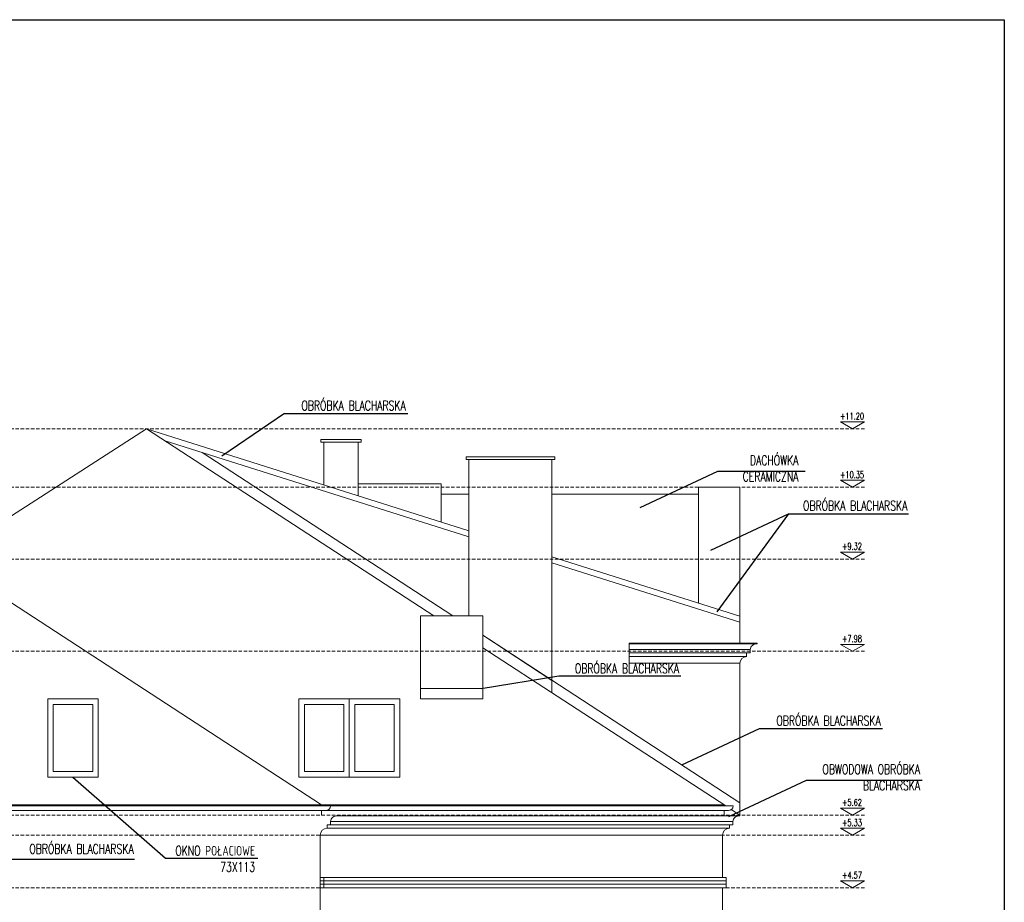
# Model space of a CAD drawing. Header units: millimetres. Extents: x 7740 to 32518, y 10334 to 16936.
# Tile 16 of 16: x 30734 to 32157, y 15272 to 16548. Entities that reach past the tile are written whole.
import ezdxf
from ezdxf.enums import TextEntityAlignment as Align

# ---------------------------------------------------------------- set-up
doc = ezdxf.new("R2010")
doc.units = ezdxf.units.MM
doc.linetypes.add('HIDDEN', pattern=[0.375, 0.25, -0.125])
doc.layers.get('0').update_dxf_attribs({"color": 9})
for name, color, linetype, lineweight in [('!MODUS_OPIS', 9, 'Continuous', 13), ('Opis', 9, 'Continuous', 25), ('Widok', 9, 'Continuous', 15)]:
    doc.layers.add(name, color=color, linetype=linetype, lineweight=lineweight)
doc.styles.add('TXT', font='simplex.shx', dxfattribs={"width": 0.8})

msp = doc.modelspace()

# ---------------------------------------------------------------- linework, layer by layer
at = {"layer": '!MODUS_OPIS'}
for points in [[(31937.9, 15956.6), (31955.2, 15966.6), (31920.6, 15966.6)], [(31937.9, 15872.1), (31955.2, 15882.1), (31920.6, 15882.1)], [(31937.9, 15768.3), (31955.2, 15778.3), (31920.6, 15778.3)], [(31937.9, 15635), (31955.2, 15645), (31920.6, 15645)], [(31937.9, 15398.3), (31955.2, 15408.3), (31920.6, 15408.3)], [(31937.9, 15369.3), (31955.2, 15379.3), (31920.6, 15379.3)], [(31937.9, 15293.3), (31955.2, 15303.3), (31920.6, 15303.3)]]:
    msp.add_lwpolyline(points, close=True, dxfattribs=at)
at = {"layer": '!MODUS_OPIS', "linetype": 'HIDDEN', "ltscale": 20}
for points in [[(31955.2, 15956.6), (29244.3, 15956.6)], [(31955.2, 15872.1), (29244.3, 15872.1)], [(31955.2, 15768.3), (29244.3, 15768.3)], [(31955.2, 15635), (29244.3, 15635)], [(31955.2, 15398.3), (29244.3, 15398.3)], [(31955.2, 15369.3), (29244.3, 15369.3)], [(31955.2, 15293.3), (29244.3, 15293.3)]]:
    msp.add_lwpolyline(points, dxfattribs=at)
msp.add_lwpolyline([(32157.4, 14447.7), (29187.4, 14447.7), (29187.4, 16547.7), (32157.4, 16547.7), (32157.4, 14447.7), (29187.4, 14447.7)])
at = {"layer": 'Opis', "ltscale": 0.7}
for points in [[(31116.7, 15978.7), (31026.1, 15917.2)], [(31116.7, 15978.7), (31116.7, 15978.7), (31295, 15978.7)], [(31631.1, 15842.9), (31743, 15895.4), (31869.6, 15895.4)], [(31733.3, 15781.2), (31845.2, 15833.7), (32019, 15833.7)], [(31845.2, 15833.7), (31742, 15692.2)], [(31401.2, 15581.3), (31513.2, 15599.6), (31689.6, 15599.6)], [(31691.4, 15470.7), (31803.3, 15523.2), (31981.4, 15523.2)], [(30810.9, 15453.3), (30944.7, 15335.9), (31078, 15335.9)], [(31759.2, 15396.2), (31871.2, 15448.7), (32038.4, 15448.7)], [(30683.3, 15424), (30717.8, 15334.8), (30899.7, 15334.8)]]:
    msp.add_lwpolyline(points, dxfattribs=at)
at = {"layer": 'Widok'}
for points in [[(30073.5, 15413.3), (30917.3, 15956.6)], [(30917.3, 15956.6), (31383.4, 15809.3)], [(31332.7, 15686.3), (30917.3, 15956.6)], [(30944.3, 15939), (31383.4, 15800.6)], [(31223.4, 15937.1), (31227.4, 15937.1), (31227.4, 15941.1), (31173.4, 15941.1), (31169.4, 15941.1), (31169.4, 15937.1), (31227.4, 15937.1)], [(31173.4, 15875.7), (31173.4, 15937.1)], [(31223.4, 15917.1), (31223.4, 15927.1), (31223.4, 15937.1), (31173.4, 15937.1)], [(31223.4, 15859.9), (31223.4, 15937.1)], [(31360.2, 15686.3), (30997.6, 15922.2)], [(31503.4, 15912.1), (31507.4, 15912.1), (31507.4, 15916.1), (31383.4, 15916.1), (31379.4, 15916.1), (31379.4, 15912.1), (31383.4, 15912.1)], [(31383.4, 15686.3), (31383.4, 15912.1)], [(31503.4, 15912.1), (31503.4, 15912.1), (31503.4, 15912.1), (31383.4, 15912.1)], [(31503.4, 15575.1), (31503.4, 15912.1)], [(31343.4, 15862.1), (31343.4, 15877.1), (31223.4, 15877.1)], [(31223.4, 15859.9), (31223.4, 15877.1)], [(31223.4, 15859.9), (31223.4, 15877.1)], [(31343.4, 15822), (31343.4, 15877.1)], [(31383.4, 15862.1), (31343.4, 15862.1)], [(31715.2, 15872.1), (31715.2, 15862.1), (31503.4, 15862.1)], [(31775.2, 15862.1), (31775.2, 15872.1), (31715.2, 15872.1), (31715.2, 15704.5)], [(31775.2, 15669), (31775.2, 15862.1)], [(30073.5, 15413.3), (30624.9, 15768.3), (31170.4, 15413.3)], [(31503.4, 15771.4), (31775.2, 15685.6)], [(31503.4, 15762.8), (31775.2, 15677.2)], [(31313.4, 15566.3), (31313.4, 15686.3)], [(31313.4, 15566.3), (31403.4, 15566.3), (31403.4, 15686.3), (31313.4, 15686.3)], [(31403.4, 15566.3), (31403.4, 15686.3)], [(31775.2, 15669), (31775.2, 15646.6), (31615.2, 15646.6)], [(31503.4, 15593), (31403.4, 15658.1)], [(31775.2, 15416.2), (31411.6, 15652.8)], [(31615.2, 15646.6), (31615.2, 15617.6)], [(31800.2, 15645.6), (31615.2, 15645.6)], [(31800.2, 15645.6), (31800.2, 15646.6), (31775.2, 15646.6)], [(31754.9, 15411.5), (31403.4, 15640.2)], [(31789.9, 15637.6), (31615.2, 15637.6)], [(31789.9, 15632.6), (31615.2, 15632.6)], [(31784.9, 15627.6), (31784.9, 15632.6), (31789.9, 15632.6), (31789.9, 15637.6)], [(31784.9, 15627.6), (31615.2, 15627.6)], [(31775.2, 15617.6), (31775.2, 15617.6), (31615.2, 15617.6)], [(31775.2, 15398.3), (31775.2, 15617.6)], [(31313.4, 15566.3), (31313.4, 15581.3), (31403.4, 15581.3)], [(30774.4, 15453.3), (30847.4, 15453.3), (30847.4, 15566.3), (30774.4, 15566.3), (30774.4, 15453.3)], [(31137.4, 15453.3), (31210.4, 15453.3), (31210.4, 15566.3), (31137.4, 15566.3), (31137.4, 15453.3)], [(31210.4, 15453.3), (31283.4, 15453.3), (31283.4, 15566.3), (31210.4, 15566.3), (31210.4, 15453.3)], [(31183.4, 15411.5), (30060.5, 15411.5)], [(31176.9, 15405), (30067, 15405)], [(30073.5, 15413.3), (31752.2, 15413.3)], [(31170.4, 15413.3), (31170.4, 15411.5)], [(31170.4, 15413.3), (31170.4, 15411.5)], [(31170.4, 15405), (31170.4, 15398.3)], [(31176.9, 15405), (31758.7, 15405)], [(31183.4, 15411.5), (31765.2, 15411.5)], [(31752.2, 15413.3), (31752.2, 15411.5)], [(31752.2, 15413.3), (31752.2, 15411.5)], [(31752.2, 15405), (31752.2, 15398.3)], [(31775.2, 15398.3), (31762.7, 15406.4)], [(31178.2, 15379.3), (31178.2, 15384.3), (31183.2, 15384.3), (31183.2, 15389.3)], [(31183.2, 15389), (31764.9, 15389)], [(31193.4, 15397.3), (31193.4, 15398.3)], [(31193.4, 15397.3), (31775.2, 15397.3)], [(31194.2, 15398.3), (31194.2, 15398.3)], [(31759.9, 15379.3), (31759.9, 15384.3), (31764.9, 15384.3), (31764.9, 15389.3)], [(31775.2, 15397.3), (31775.2, 15398.3)], [(31178.2, 15384.3), (31759.9, 15384.3)], [(31178.2, 15379.3), (31759.9, 15379.3)], [(31168.4, 14836.3), (31168.4, 15369.3)], [(31168.4, 15369.3), (31750.2, 15369.3)], [(31750.2, 15308.3), (31750.2, 15369.3)], [(31168.4, 15308.3), (31173.4, 15308.3), (31173.4, 15303.3), (31168.4, 15303.3)], [(31168.4, 15303.3), (31173.4, 15303.3), (31173.4, 15298.3), (31168.4, 15298.3)], [(31755.2, 15308.3), (31173.4, 15308.3)], [(31755.2, 15303.3), (31173.4, 15303.3)], [(31750.2, 15308.3), (31755.2, 15308.3), (31755.2, 15303.3), (31750.2, 15303.3)], [(31750.2, 15303.3), (31755.2, 15303.3), (31755.2, 15298.3), (31750.2, 15298.3)], [(31168.4, 15298.3), (31173.4, 15298.3), (31173.4, 15293.3), (31168.4, 15293.3)], [(31755.2, 15298.3), (31173.4, 15298.3)], [(31755.2, 15293.3), (31173.4, 15293.3)], [(31750.2, 15298.3), (31755.2, 15298.3), (31755.2, 15293.3), (31750.2, 15293.3)], [(31750.2, 14836.3), (31750.2, 15293.3)]]:
    msp.add_lwpolyline(points, dxfattribs=at)
for points in [[(30782.4, 15461.3), (30839.4, 15461.3), (30839.4, 15558.3), (30782.4, 15558.3)], [(31145.4, 15461.3), (31202.4, 15461.3), (31202.4, 15558.3), (31145.4, 15558.3)], [(31218.4, 15461.3), (31275.4, 15461.3), (31275.4, 15558.3), (31218.4, 15558.3)]]:
    msp.add_lwpolyline(points, close=True, dxfattribs=at)
for centre, radius, start, end in [((31799.1, 15636.4), 9.23, 83.2363, 174.4187), ((31785.2, 15617.6), 10, 91.5297, 180.0204), ((31176.9, 15411.5), 6.5, 270, 0), ((31758.7, 15411.5), 6.5, 270, 0), ((31192.3, 15388.1), 9.23, 83.2363, 174.4187), ((31774.1, 15388.1), 9.23, 83.2363, 174.4187), ((31178.4, 15369.3), 10, 91.5297, 180.0204), ((31760.2, 15369.3), 10, 91.5297, 180.0204)]:
    msp.add_arc(centre, radius, start, end, dxfattribs=at)

# ---------------------------------------------------------------- texts
at = {"layer": '!MODUS_OPIS', "style": 'TXT', "width": 0.7}
for s, p in [('+11.20', (31937.2, 15969.8)), ('+10.35', (31937.2, 15885.3)), ('+9.32', (31937.2, 15781.5)), ('+7.98', (31937.2, 15648.3)), ('+5.62', (31937.2, 15411.5)), ('+5.33', (31937.2, 15382.5)), ('+4.57', (31937.2, 15306.5))]:
    msp.add_text(s, height=10, dxfattribs=at).set_placement(p, align=Align.CENTER)
at = {"layer": 'Opis', "ltscale": 0.7, "char_height": 14, "attachment_point": 3, "style": 'TXT'}
for s, insert in [('{\\W0.7;OBRÓBKA BLACHARSKA}', (31292, 15997.1)), ('{\\W0.7;DACHÓWKA\\PCERAMICZNA}', (31859.8, 15917.9)), ('{\\W0.7;OBRÓBKA BLACHARSKA}', (32017.2, 15852.5)), ('{\\W0.7;OBRÓBKA BLACHARSKA}', (31687.3, 15617.2)), ('{\\W0.7;OBRÓBKA BLACHARSKA}', (31978.7, 15541.7)), ('{\\W0.7;OBWODOWA OBRÓBKA \\PBLACHARSKA}', (32035.6, 15471.5)), ('{\\W0.7;OBRÓBKA BLACHARSKA}', (30898.6, 15356.5)), ('{\\W0.7;OKNO POŁACIOWE\\P73X113}', (31074.2, 15353.8))]:
    msp.add_mtext_dynamic_manual_height_columns(s, width=202.848, gutter_width=12.5, heights=[0], dxfattribs=dict(at, insert=insert))

doc.saveas('drawing.dxf')
